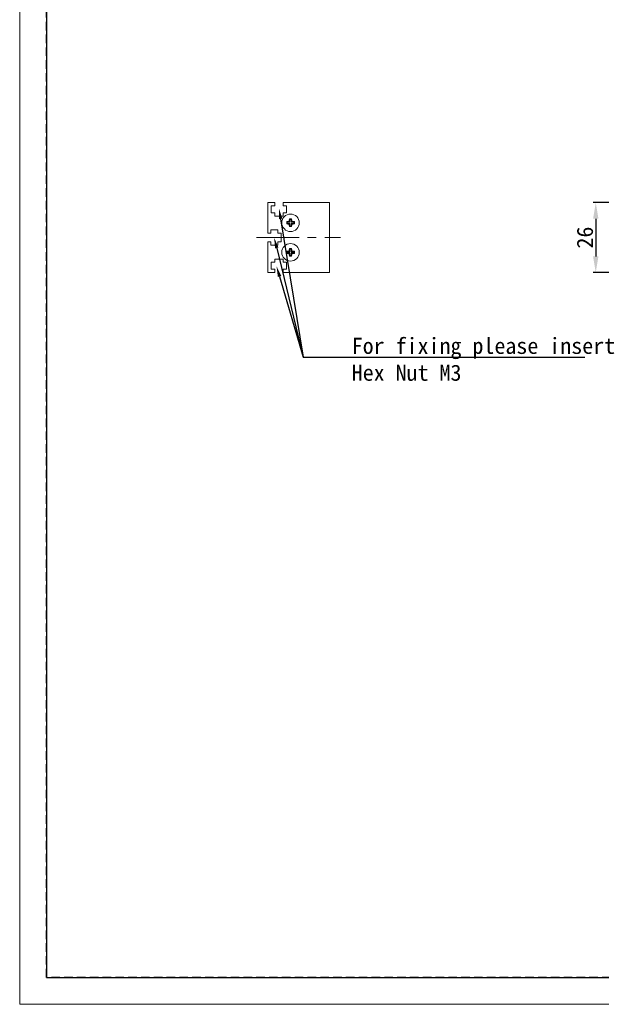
# Model space of a CAD drawing. Header units: millimetres. Extents: x -201 to 202, y 143 to 428.
# Tile 1 of 12: x -201 to -93, y 143 to 326. Entities that reach past the tile are written whole.
import ezdxf
from ezdxf import colors
from ezdxf.entities.mleader import LeaderData, LeaderLine
from ezdxf.math import Vec2, Vec3

# ---------------------------------------------------------------- set-up
doc = ezdxf.new("R2010")
doc.units = ezdxf.units.MM
doc.header["$LTSCALE"] = 0.25
doc.linetypes.add('CENTER', pattern=[50.8, 31.75, -6.35, 6.35, -6.35])
doc.linetypes.add('HIDDEN', pattern=[9.525, 6.35, -3.175])
for name, color, linetype, lineweight in [('CABLE', 7, 'Continuous', 20), ('CENTER', 1, 'CENTER', 9), ('DIMENSION', 6, 'Continuous', 9), ('MXB8146', 7, 'Continuous', 20), ('SIDE PLATE', 7, 'Continuous', 20)]:
    doc.layers.add(name, color=color, linetype=linetype, lineweight=lineweight)
doc.layers.add('EMPTY LINE', color=252, linetype='Continuous', lineweight=0, plot=False)
doc.layers.add('FORM', color=7, linetype='Continuous')
doc.styles.add('VS Standard', font='msgothic.ttc', dxfattribs={"height": 3})
doc.dimstyles.new('VS Standard x0.5', dxfattribs={"dimtxt": 3, "dimasz": 3, "dimexe": 0.5, "dimexo": 0.8, "dimgap": 0.5, "dimtad": 3, "dimlfac": 2, "dimrnd": 0.0001, "dimzin": 9, "dimdsep": 46, "dimtxsty": 'VS Standard', "dimcen": 0, "dimaunit": 1, "dimadec": 0, "dimazin": 2, "dimtfac": 1, "dimtmove": 0, "dimatfit": 3, "dimfxl": 1, "dimtolj": 1, "dimtzin": 0, "dimarcsym": 0})

# ---------------------------------------------------------------- blocks, each defined once
blk = doc.blocks.new('*D140')
at = {"layer": 'Defpoints', "color": 0}
for p in [(-77.75, 291.91), (-94.4, 278.91), (-77.75, 278.91)]:
    blk.add_point(p, dxfattribs=at)
at = {"layer": 'DIMENSION', "color": 0, "lineweight": -2}
for p, q in [((-78.55, 291.91), (-94.9, 291.91)), ((-94.4, 288.91), (-94.4, 281.91)), ((-78.55, 278.91), (-94.9, 278.91))]:
    blk.add_line(p, q, dxfattribs=at)
at = {"layer": 'DIMENSION', "color": 0}
for points in [[(-93.9, 288.91), (-94.9, 288.91), (-94.4, 291.91)], [(-94.9, 281.91), (-93.9, 281.91), (-94.4, 278.91)]]:
    blk.add_solid(points, dxfattribs=at)
at = {"layer": 'DIMENSION', "color": 0, "insert": (-96.4, 285.41), "char_height": 3, "attachment_point": 5, "rotation": 90, "style": 'VS Standard'}
blk.add_mtext('\\A1;26', dxfattribs=at)

msp = doc.modelspace()

# ---------------------------------------------------------------- linework, layer by layer
at = {"layer": 'CABLE'}
msp.add_line((-152.8971, 286.1588), (-152.8971, 284.6588), dxfattribs=at)
at = {"layer": 'CENTER'}
msp.add_line((-157.4879, 285.4088), (-141.8681, 285.4088), dxfattribs=at)
at = {"layer": 'EMPTY LINE'}
for p, q in [((-201.5, 427.75), (-201.5, 142.75)), ((-201.5, 142.75), (201.5, 142.75))]:
    msp.add_line(p, q, dxfattribs=at)
at = {"layer": 'FORM', "linetype": 'HIDDEN'}
msp.add_lwpolyline([(-196.5, 422.75), (196.5, 422.75), (196.5, 147.75), (-196.5, 147.75)], close=True, dxfattribs=at)
at = {"layer": 'FORM'}
msp.add_lwpolyline([(-196.5, 422.75), (-196.5, 147.75), (-78.5, 147.75), (-78.5, 159.75), (16.5, 159.75), (16.5, 177.25), (196.5, 177.25), (196.5, 422.75), (-196.5, 422.75)], close=True, dxfattribs=at)
at = {"layer": 'MXB8146'}
for p, q in [((-151.7631, 288.2748), (-151.8552, 288.3669)), ((-151.7631, 288.0428), (-151.8552, 287.9507)), ((-151.7631, 288.2748), (-151.2631, 288.2748)), ((-151.7631, 288.0428), (-151.7631, 288.2748)), ((-151.2631, 288.0428), (-151.7631, 288.0428)), ((-151.2631, 288.2748), (-151.3885, 288.4001)), ((-151.2631, 288.0428), (-151.3885, 287.9174)), ((-151.2631, 288.7748), (-151.3552, 288.8669)), ((-151.2631, 288.2748), (-151.2631, 288.7748)), ((-151.2631, 288.7748), (-151.0311, 288.7748)), ((-151.2631, 287.5428), (-151.2631, 288.0428)), ((-151.0311, 288.7748), (-150.939, 288.8669)), ((-151.0311, 288.7748), (-151.0311, 288.2748)), ((-151.0311, 288.2748), (-150.9058, 288.4001)), ((-151.0311, 288.2748), (-150.5311, 288.2748)), ((-151.0311, 288.0428), (-150.9058, 287.9174)), ((-151.0311, 288.0428), (-151.0311, 287.5428)), ((-150.5311, 288.0428), (-151.0311, 288.0428)), ((-150.5311, 288.2748), (-150.439, 288.3669)), ((-150.5311, 288.2748), (-150.5311, 288.0428)), ((-150.5311, 288.0428), (-150.439, 287.9507)), ((-151.2631, 287.5428), (-151.3552, 287.4507)), ((-151.0311, 287.5428), (-151.2631, 287.5428)), ((-151.0311, 287.5428), (-150.939, 287.4507)), ((-151.7631, 282.7748), (-151.8552, 282.8669)), ((-151.7631, 282.5428), (-151.8552, 282.4507)), ((-151.7631, 282.7748), (-151.2631, 282.7748)), ((-151.7631, 282.5428), (-151.7631, 282.7748)), ((-151.2631, 282.5428), (-151.7631, 282.5428)), ((-151.2631, 282.7748), (-151.3885, 282.9001)), ((-151.2631, 282.5428), (-151.3885, 282.4174)), ((-151.2631, 283.2748), (-151.3552, 283.3669)), ((-151.2631, 282.7748), (-151.2631, 283.2748)), ((-151.2631, 283.2748), (-151.0311, 283.2748)), ((-151.2631, 282.0428), (-151.2631, 282.5428)), ((-151.0311, 283.2748), (-150.939, 283.3669)), ((-151.0311, 283.2748), (-151.0311, 282.7748)), ((-151.0311, 282.7748), (-150.9058, 282.9001)), ((-151.0311, 282.7748), (-150.5311, 282.7748)), ((-151.0311, 282.5428), (-150.9058, 282.4174)), ((-151.0311, 282.5428), (-151.0311, 282.0428)), ((-150.5311, 282.5428), (-151.0311, 282.5428)), ((-150.5311, 282.7748), (-150.439, 282.8669)), ((-150.5311, 282.7748), (-150.5311, 282.5428)), ((-150.5311, 282.5428), (-150.439, 282.4507)), ((-151.2631, 282.0428), (-151.3552, 281.9507)), ((-151.0311, 282.0428), (-151.2631, 282.0428)), ((-151.0311, 282.0428), (-150.939, 281.9507))]:
    msp.add_line(p, q, dxfattribs=at)
for centre in [(-151.1471, 288.1588), (-151.1471, 282.6588)]:
    msp.add_circle(centre, 1.625, dxfattribs=at)
for centre, radius, start, end in [((-144.919, 288.1588), 6.9394, 178.281464, 181.718541), ((-151.1768, 282.1347), 6.269, 91.934485, 96.212269), ((-151.1768, 294.1829), 6.269, 263.787736, 268.065519), ((-145.1231, 288.1885), 6.269, 173.787736, 178.065519), ((-145.1231, 288.1291), 6.269, 181.934485, 186.212269), ((-151.1471, 281.9307), 6.9394, 88.281464, 91.718541), ((-157.1712, 288.1885), 6.269, 1.934485, 6.212269), ((-157.1712, 288.1291), 6.269, 353.787736, 358.065519), ((-151.1174, 282.1347), 6.269, 83.787736, 88.065519), ((-151.1174, 294.1829), 6.269, 271.934485, 276.212269), ((-157.3753, 288.1588), 6.9394, 358.281464, 1.718541), ((-151.1471, 294.3869), 6.9394, 268.281464, 271.718541), ((-144.919, 282.6588), 6.9394, 178.281464, 181.718541), ((-151.1768, 276.6347), 6.269, 91.934485, 96.212269), ((-151.1768, 288.6829), 6.269, 263.787736, 268.065519), ((-145.1231, 282.6885), 6.269, 173.787736, 178.065519), ((-145.1231, 282.6291), 6.269, 181.934485, 186.212269), ((-151.1471, 276.4307), 6.9394, 88.281464, 91.718541), ((-157.1712, 282.6885), 6.269, 1.934485, 6.212269), ((-157.1712, 282.6291), 6.269, 353.787736, 358.065519), ((-151.1174, 276.6347), 6.269, 83.787736, 88.065519), ((-151.1174, 288.6829), 6.269, 271.934485, 276.212269), ((-157.3753, 282.6588), 6.9394, 358.281464, 1.718541), ((-151.1471, 288.8869), 6.9394, 268.281464, 271.718541)]:
    msp.add_arc(centre, radius, start, end, dxfattribs=at)
at = {"layer": 'SIDE PLATE'}
for p, q in [((-155.3971, 291.9088), (-154.0971, 291.9088)), ((-155.3971, 286.2088), (-155.3971, 291.9088)), ((-154.7221, 291.3088), (-154.7221, 290.0088)), ((-154.0971, 291.3088), (-154.7221, 291.3088)), ((-154.0971, 291.9088), (-154.0971, 291.3088)), ((-152.4971, 291.3088), (-152.4971, 291.9088)), ((-152.4971, 291.9088), (-143.8971, 291.9088)), ((-151.8721, 291.3088), (-152.4971, 291.3088)), ((-151.8721, 290.0088), (-151.8721, 291.3088)), ((-143.8971, 291.9088), (-143.8971, 278.9088)), ((-154.7221, 290.0088), (-154.0971, 290.0088)), ((-154.0971, 290.0088), (-154.0971, 289.4088)), ((-152.4971, 290.0088), (-151.8721, 290.0088)), ((-152.4971, 289.4088), (-152.4971, 290.0088)), ((-152.4971, 289.4088), (-154.0971, 289.4088)), ((-154.7971, 286.2088), (-155.3971, 286.2088)), ((-154.7971, 286.8338), (-154.7971, 286.2088)), ((-153.4971, 286.8338), (-154.7971, 286.8338)), ((-153.4971, 286.2088), (-153.4971, 286.8338)), ((-152.8971, 286.2088), (-153.4971, 286.2088)), ((-152.8971, 284.6088), (-152.8971, 286.2088)), ((-155.3971, 284.6088), (-154.7971, 284.6088)), ((-155.3971, 278.9088), (-155.3971, 284.6088)), ((-154.7971, 284.6088), (-154.7971, 283.9838)), ((-154.7971, 283.9838), (-153.4971, 283.9838)), ((-153.4971, 284.6088), (-152.8971, 284.6088)), ((-153.4971, 283.9838), (-153.4971, 284.6088)), ((-154.7221, 280.8088), (-154.7221, 279.5088)), ((-154.0971, 280.8088), (-154.7221, 280.8088)), ((-154.0971, 281.4088), (-154.0971, 280.8088)), ((-152.4971, 281.4088), (-154.0971, 281.4088)), ((-152.4971, 280.8088), (-152.4971, 281.4088)), ((-151.8721, 280.8088), (-152.4971, 280.8088)), ((-151.8721, 279.5088), (-151.8721, 280.8088)), ((-154.0971, 278.9088), (-155.3971, 278.9088)), ((-154.7221, 279.5088), (-154.0971, 279.5088)), ((-154.0971, 279.5088), (-154.0971, 278.9088)), ((-152.4971, 279.5088), (-151.8721, 279.5088)), ((-152.4971, 278.9088), (-152.4971, 279.5088)), ((-143.8971, 278.9088), (-152.4971, 278.9088))]:
    msp.add_line(p, q, dxfattribs=at)

# ---------------------------------------------------------------- dimensions: what is measured, and where the dimension line sits
at = {"layer": 'DIMENSION'}
dim = msp.add_linear_dim(base=(-94.3996, 278.9088), p1=(-77.7475, 291.9088), p2=(-77.7475, 278.9088), angle=90, dimstyle='VS Standard x0.5', dxfattribs=at)
dim.commit()
dim.dimension.update_dxf_attribs({"geometry": '*D140', "text_midpoint": (-96.4001, 285.4088)})

# ---------------------------------------------------------------- leaders
ml = msp.add_multileader_mtext('Standard', dxfattribs=at)
ml.set_content('', style='VS Standard')
ml.set_leader_properties()
ml.build(insert=Vec2(0, 0))
ml.multileader.update_dxf_attribs({"text_left_attachment_type": 6, "text_right_attachment_type": 6, "dogleg_length": 1, "arrow_head_size": 2})
ctx = ml.context
ctx.base_point, ctx.char_height, ctx.arrow_head_size, ctx.landing_gap_size, ctx.plane_origin = Vec3(-141.0013, 259.6715), 3, 2, 1, Vec3(-206.3694, 191.0907)
ctx.left_attachment, ctx.right_attachment = 6, 6
notes = []
notes.append((ctx, [(0, (1, 1, 0), (-148.7724, 263.1649), (1, 0), 1, [(0, [(-153.3076, 290.8413)], 0, [])])]))
ctx.mtext.insert = Vec3(-146.7724, 266.7649)
ml = msp.add_multileader_mtext('Standard', dxfattribs=at)
ml.set_content('', style='VS Standard')
ml.set_leader_properties()
ml.build(insert=Vec2(0, 0))
ml.multileader.update_dxf_attribs({"text_left_attachment_type": 6, "text_right_attachment_type": 6, "dogleg_length": 1, "arrow_head_size": 2})
ctx = ml.context
ctx.base_point, ctx.char_height, ctx.arrow_head_size, ctx.landing_gap_size, ctx.plane_origin = Vec3(-141.0013, 259.6715), 3, 2, 1, Vec3(-190.4112, 179.9993)
ctx.left_attachment, ctx.right_attachment = 6, 6
notes.append((ctx, [(0, (1, 1, 0), (-148.7724, 263.1649), (1, 0), 1, [(0, [(-154.1854, 285.4088)], 0, [])])]))
ctx.mtext.insert = Vec3(-146.7724, 266.7649)
ml = msp.add_multileader_mtext('Standard', dxfattribs=at)
ml.set_content('For fixing please insert\\PHex Nut M3', style='VS Standard')
ml.set_leader_properties()
ml.build(insert=Vec2(0, 0))
ml.multileader.update_dxf_attribs({"text_left_attachment_type": 6, "text_right_attachment_type": 6, "dogleg_length": 1, "arrow_head_size": 2})
ctx = ml.context
ctx.base_point, ctx.char_height, ctx.arrow_head_size, ctx.landing_gap_size, ctx.plane_origin = Vec3(-135.7937, 249.8453), 3, 2, 1, Vec3(-194.2105, 118.4459)
ctx.left_attachment, ctx.right_attachment = 6, 6
notes.append((ctx, [(0, (1, 1, 0), (-148.7724, 263.1649), (1, 0), 8, [(0, [(-153.7511, 280.0845)], 0, [])])]))
ctx.mtext.insert = Vec3(-139.7724, 266.7649)
for ctx, leaders in notes:
    for number, flags, end, landing, length, lines in leaders:
        leader = LeaderData()
        leader.index, (leader.has_last_leader_line, leader.has_dogleg_vector, leader.attachment_direction) = number, flags
        leader.last_leader_point, leader.dogleg_vector, leader.dogleg_length = Vec3(end), Vec3(landing), length
        for number, points, colour, breaks in lines:
            line = LeaderLine()
            line.index, line.vertices, line.color, line.breaks = number, Vec3.list(points), colors.encode_raw_color(colour), breaks
            leader.lines.append(line)
        ctx.leaders.append(leader)

doc.saveas('drawing.dxf')
